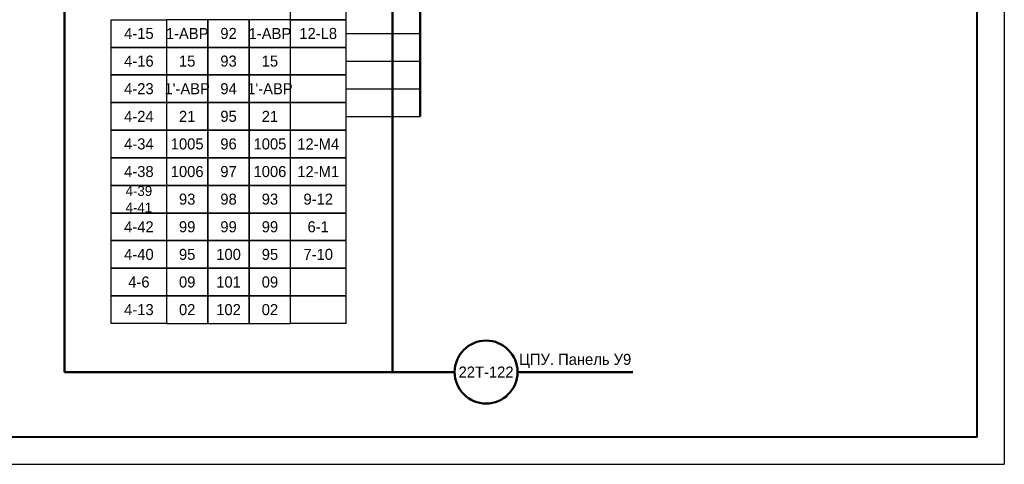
# Model space of a CAD drawing. Header units: millimetres. Extents: x 7700 to 12777, y -2533 to 2568.
# Tile 62 of 74: x 12273 to 12452, y 652 to 733. Entities that reach past the tile are written whole.
import ezdxf

# ---------------------------------------------------------------- set-up
doc = ezdxf.new("R2010")
doc.units = ezdxf.units.MM
doc.styles.add('SIMPLEX', font='txt', dxfattribs={"height": 5})

msp = doc.modelspace()

# ---------------------------------------------------------------- linework, layer by layer
for p, q in [((12451.59, 1072.46), (12451.59, 652.45)), ((12332.25, 730.44), (12345.74, 730.44)), ((12332.25, 725.44), (12345.74, 725.44)), ((12332.25, 720.44), (12345.74, 720.44)), ((12332.25, 715.44), (12345.74, 715.44)), ((12154.54, 652.45), (12451.59, 652.45)), ((12154.54, 652.45), (12451.59, 652.45))]:
    msp.add_line(p, q)
at = {"lineweight": 40}
for p, q in [((12446.59, 1052.46), (12446.59, 657.37)), ((12446.59, 657.37), (12159.59, 657.37))]:
    msp.add_line(p, q, dxfattribs=at)
at = {"lineweight": 50}
for p, q in [((12340.74, 880.44), (12340.74, 669.15)), ((12345.74, 850.44), (12345.74, 715.44)), ((12281.26, 835.44), (12281.26, 669.15)), ((12281.26, 669.15), (12340.74, 669.15)), ((12340.74, 669.15), (12351.97, 669.15)), ((12363.37, 669.15), (12384.25, 669.15))]:
    msp.add_line(p, q, dxfattribs=at)
for points in [[(12332.25, 732.94), (12322.25, 732.94), (12322.25, 737.94), (12332.25, 737.94)], [(12299.75, 727.94), (12289.75, 727.94), (12289.75, 732.94), (12299.75, 732.94)], [(12299.75, 727.94), (12307.25, 727.94), (12307.25, 732.94), (12299.75, 732.94)], [(12307.25, 727.94), (12314.75, 727.94), (12314.75, 732.94), (12307.25, 732.94)], [(12314.75, 727.94), (12322.25, 727.94), (12322.25, 732.94), (12314.75, 732.94)], [(12332.25, 727.94), (12322.25, 727.94), (12322.25, 732.94), (12332.25, 732.94)], [(12299.75, 722.94), (12289.75, 722.94), (12289.75, 727.94), (12299.75, 727.94)], [(12299.75, 722.94), (12307.25, 722.94), (12307.25, 727.94), (12299.75, 727.94)], [(12307.25, 722.94), (12314.75, 722.94), (12314.75, 727.94), (12307.25, 727.94)], [(12314.75, 722.94), (12322.25, 722.94), (12322.25, 727.94), (12314.75, 727.94)], [(12332.25, 722.94), (12322.25, 722.94), (12322.25, 727.94), (12332.25, 727.94)], [(12299.75, 717.94), (12289.75, 717.94), (12289.75, 722.94), (12299.75, 722.94)], [(12299.75, 717.94), (12307.25, 717.94), (12307.25, 722.94), (12299.75, 722.94)], [(12307.25, 717.94), (12314.75, 717.94), (12314.75, 722.94), (12307.25, 722.94)], [(12314.75, 717.94), (12322.25, 717.94), (12322.25, 722.94), (12314.75, 722.94)], [(12332.25, 717.94), (12322.25, 717.94), (12322.25, 722.94), (12332.25, 722.94)], [(12299.75, 712.94), (12289.75, 712.94), (12289.75, 717.94), (12299.75, 717.94)], [(12299.75, 712.94), (12289.75, 712.94), (12289.75, 717.94), (12299.75, 717.94)], [(12299.75, 712.94), (12307.25, 712.94), (12307.25, 717.94), (12299.75, 717.94)], [(12299.75, 712.94), (12307.25, 712.94), (12307.25, 717.94), (12299.75, 717.94)], [(12307.25, 712.94), (12314.75, 712.94), (12314.75, 717.94), (12307.25, 717.94)], [(12314.75, 712.94), (12322.25, 712.94), (12322.25, 717.94), (12314.75, 717.94)], [(12314.75, 712.94), (12322.25, 712.94), (12322.25, 717.94), (12314.75, 717.94)], [(12332.25, 712.94), (12322.25, 712.94), (12322.25, 717.94), (12332.25, 717.94)], [(12332.25, 712.94), (12322.25, 712.94), (12322.25, 717.94), (12332.25, 717.94)], [(12299.75, 707.94), (12289.75, 707.94), (12289.75, 712.94), (12299.75, 712.94)], [(12299.75, 707.94), (12307.25, 707.94), (12307.25, 712.94), (12299.75, 712.94)], [(12307.25, 707.94), (12314.75, 707.94), (12314.75, 712.94), (12307.25, 712.94)], [(12314.75, 707.94), (12322.25, 707.94), (12322.25, 712.94), (12314.75, 712.94)], [(12332.25, 707.94), (12322.25, 707.94), (12322.25, 712.94), (12332.25, 712.94)], [(12299.75, 702.94), (12289.75, 702.94), (12289.75, 707.94), (12299.75, 707.94)], [(12299.75, 702.94), (12307.25, 702.94), (12307.25, 707.94), (12299.75, 707.94)], [(12307.25, 702.94), (12314.75, 702.94), (12314.75, 707.94), (12307.25, 707.94)], [(12314.75, 702.94), (12322.25, 702.94), (12322.25, 707.94), (12314.75, 707.94)], [(12332.25, 702.94), (12322.25, 702.94), (12322.25, 707.94), (12332.25, 707.94)], [(12299.75, 697.94), (12289.75, 697.94), (12289.75, 702.94), (12299.75, 702.94)], [(12299.75, 697.94), (12307.25, 697.94), (12307.25, 702.94), (12299.75, 702.94)], [(12307.25, 697.94), (12314.75, 697.94), (12314.75, 702.94), (12307.25, 702.94)], [(12314.75, 697.94), (12322.25, 697.94), (12322.25, 702.94), (12314.75, 702.94)], [(12332.25, 697.94), (12322.25, 697.94), (12322.25, 702.94), (12332.25, 702.94)], [(12299.75, 692.94), (12289.75, 692.94), (12289.75, 697.94), (12299.75, 697.94)], [(12299.75, 692.94), (12307.25, 692.94), (12307.25, 697.94), (12299.75, 697.94)], [(12307.25, 692.94), (12314.75, 692.94), (12314.75, 697.94), (12307.25, 697.94)], [(12314.75, 692.94), (12322.25, 692.94), (12322.25, 697.94), (12314.75, 697.94)], [(12332.25, 692.94), (12322.25, 692.94), (12322.25, 697.94), (12332.25, 697.94)], [(12299.75, 687.94), (12289.75, 687.94), (12289.75, 692.94), (12299.75, 692.94)], [(12299.75, 687.94), (12307.25, 687.94), (12307.25, 692.94), (12299.75, 692.94)], [(12307.25, 687.94), (12314.75, 687.94), (12314.75, 692.94), (12307.25, 692.94)], [(12314.75, 687.94), (12322.25, 687.94), (12322.25, 692.94), (12314.75, 692.94)], [(12332.25, 687.94), (12322.25, 687.94), (12322.25, 692.94), (12332.25, 692.94)], [(12299.75, 682.94), (12289.75, 682.94), (12289.75, 687.94), (12299.75, 687.94)], [(12299.75, 682.94), (12307.25, 682.94), (12307.25, 687.94), (12299.75, 687.94)], [(12307.25, 682.94), (12314.75, 682.94), (12314.75, 687.94), (12307.25, 687.94)], [(12314.75, 682.94), (12322.25, 682.94), (12322.25, 687.94), (12314.75, 687.94)], [(12332.25, 682.94), (12322.25, 682.94), (12322.25, 687.94), (12332.25, 687.94)], [(12299.75, 677.94), (12289.75, 677.94), (12289.75, 682.94), (12299.75, 682.94)], [(12299.75, 677.94), (12307.25, 677.94), (12307.25, 682.94), (12299.75, 682.94)], [(12307.25, 677.94), (12314.75, 677.94), (12314.75, 682.94), (12307.25, 682.94)], [(12314.75, 677.94), (12322.25, 677.94), (12322.25, 682.94), (12314.75, 682.94)], [(12332.25, 677.94), (12322.25, 677.94), (12322.25, 682.94), (12332.25, 682.94)]]:
    msp.add_lwpolyline(points, close=True)
msp.add_circle((12357.67, 669.15), 5.7, dxfattribs=at)

# ---------------------------------------------------------------- texts
at = {"attachment_point": 5, "rotation": 0, "style": 'SIMPLEX'}
for s, insert, char_height, width in [('4-15', (12294.75, 730.44), 2, 9.9996), ('1-АВР', (12303.5, 730.44), 2, 7.4996), ('1-АВР', (12318.5, 730.44), 2, 7.4996), ('12-L8', (12327.25, 730.44), 2, 9.9996), ('4-16', (12294.75, 725.44), 2, 9.9996), ('15', (12303.5, 725.44), 2, 7.4996), ('15', (12318.5, 725.44), 2, 7.4996), ('4-23', (12294.75, 720.44), 2, 9.9996), ("1'-АВР", (12303.5, 720.44), 2, 7.4996), ("1'-АВР", (12318.5, 720.44), 2, 7.4996), ('4-24', (12294.75, 715.44), 2, 9.9996), ('21', (12303.5, 715.44), 2, 7.4996), ('21', (12318.5, 715.44), 2, 7.4996), ('4-34', (12294.75, 710.44), 2, 9.9996), ('1005', (12303.5, 710.44), 2, 7.4996), ('1005', (12318.5, 710.44), 2, 7.4996), ('12-M4', (12327.25, 710.44), 2, 9.9996), ('4-38', (12294.75, 705.44), 2, 9.9996), ('1006', (12303.5, 705.44), 2, 7.4996), ('1006', (12318.5, 705.44), 2, 7.4996), ('12-M1', (12327.25, 705.44), 2, 9.9996), ('4-39\\P4-41', (12294.75, 700.44), 1.8, 9.9996), ('93', (12303.5, 700.44), 2, 7.4996), ('93', (12318.5, 700.44), 2, 7.4996), ('9-12', (12327.25, 700.44), 2, 9.9996), ('4-42', (12294.75, 695.44), 2, 9.9996), ('99', (12303.5, 695.44), 2, 7.4996), ('99', (12318.5, 695.44), 2, 7.4996), ('6-1', (12327.25, 695.44), 2, 9.9996), ('4-40', (12294.75, 690.44), 2, 9.9996), ('\\pt6;95', (12303.5, 690.44), 2, 7.4997), ('\\pt6;95', (12318.5, 690.44), 2, 7.4997), ('7-10', (12327.25, 690.44), 2, 9.9996), ('4-6', (12294.75, 685.44), 2, 9.9996), ('09', (12303.5, 685.44), 2, 7.4996), ('09', (12318.5, 685.44), 2, 7.4996), ('4-13', (12294.75, 680.44), 2, 9.9996), ('\\pt6;02', (12303.5, 680.44), 2, 7.4997), ('\\pt6;02', (12318.5, 680.44), 2, 7.4997)]:
    msp.add_mtext(s, dxfattribs=dict(at, insert=insert, char_height=char_height, width=width))
at = {"char_height": 2, "attachment_point": 5, "style": 'SIMPLEX'}
for s, insert, width in [('92', (12311, 730.44), 7.4997), ('93', (12311, 725.44), 7.4997), ('94', (12311, 720.44), 7.4997), ('95', (12311, 715.44), 7.4997), ('96', (12311, 710.44), 7.4997), ('97', (12311, 705.44), 7.4997), ('98', (12311, 700.44), 7.4997), ('99', (12311, 695.44), 7.4997), ('100', (12311, 690.44), 7.4997), ('101', (12311, 685.44), 7.4997), ('102', (12311, 680.44), 7.4997), ('ЦПУ. Панель У9', (12373.81, 671.16), 19.3839)]:
    msp.add_mtext(s, dxfattribs=dict(at, insert=insert, width=width))
at = {"color": 4, "insert": (12357.67, 669.15), "char_height": 2, "width": 11.4, "attachment_point": 5, "style": 'SIMPLEX'}
msp.add_mtext('22Т-122', dxfattribs=at)

doc.saveas('drawing.dxf')
